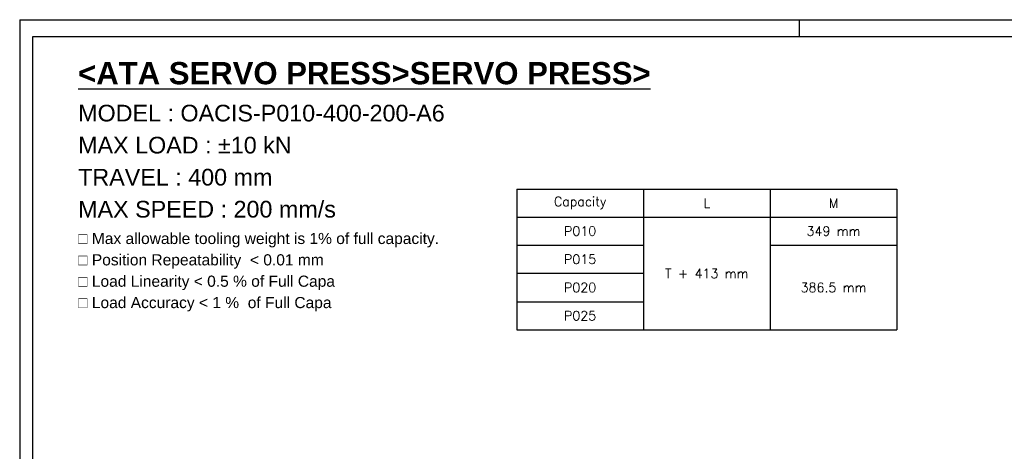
# Model space of a CAD drawing. Extents: x 22827 to 24511, y 10273 to 11461.
# Tile 3 of 18: x 22827 to 23889, y 10995 to 11461. Entities that reach past the tile are written whole.
import ezdxf

# ---------------------------------------------------------------- set-up
doc = ezdxf.new("R2010")
doc.units = 0
doc.header["$LTSCALE"] = 25.4
doc.layers.get('0').update_dxf_attribs({"linetype": 'CONTINUOUS'})
doc.layers.add('ATA-TEXT', color=7, linetype='CONTINUOUS')
doc.styles.get("Standard").update_dxf_attribs({"font": 'simplex.shx'})
doc.styles.add('주 문자 (ISO)', font='arial.ttf')

# ---------------------------------------------------------------- blocks, each defined once
blk = doc.blocks.new('*T9047')
at = {"color": 0, "lineweight": -2}
for p, q in [((0, 0), (410.2, 0)), ((0, 0), (0, -151.9)), ((136.7, 0), (136.7, -151.9)), ((273.4, 0), (273.4, -151.9)), ((410.2, 0), (410.2, -151.9)), ((0, -30.3), (410.2, -30.3)), ((0, -60.5), (136.7, -60.5)), ((273.4, -60.5), (410.2, -60.5)), ((0, -90.8), (136.7, -90.8)), ((0, -121.6), (136.7, -121.6)), ((0, -151.9), (410.2, -151.9))]:
    blk.add_line(p, q, dxfattribs=at)
at = {"color": 0, "char_height": 10, "width": 134.318, "attachment_point": 5}
for s, insert in [('Capacity', (68.4, -15.1)), ('L', (205.1, -15.1)), ('M', (341.8, -15.1)), ('P010', (68.4, -45.4)), ('349 mm', (341.8, -45.4)), ('P015', (68.4, -75.7)), ('T + 413 mm', (205.1, -91.1)), ('P020', (68.4, -106.2)), ('386.5 mm', (341.8, -106.2)), ('P025', (68.4, -136.7))]:
    blk.add_mtext(s, dxfattribs=dict(at, insert=insert))
blk = doc.blocks.new('ata-Border-A1-002')
at = {"color": 253, "ltscale": 0.5}
for p, q in [((0, 594), (841, 594)), ((0, 594), (0, 0)), ((420.5, 594), (420.5, 585))]:
    blk.add_line(p, q, dxfattribs=at)
blk.add_line((7, 585), (834, 585))
at = {"ltscale": 0.5}
blk.add_line((7, 9), (7, 585), dxfattribs=at)

msp = doc.modelspace()

# ---------------------------------------------------------------- block references
at = {"xscale": 2, "yscale": 2, "zscale": 2}
msp.add_blockref('ata-Border-A1-002', (22826.5637393, 10273.1211661), dxfattribs=at)
msp.add_blockref('ata-Border-A1-002', (22826.5637393, 10273.1211661), dxfattribs=at)
msp.add_blockref('*T9047', (23362.7812822, 11278.3986504))

# ---------------------------------------------------------------- texts
at = {"layer": 'ATA-TEXT', "color": 7, "insert": (22889.6150898, 11415.4291011), "char_height": 7, "attachment_point": 1, "line_spacing_factor": 1.151952, "style": '주 문자 (ISO)'}
msp.add_mtext('{\\fArial|b1|i0|c129|p34;\\H3.42860x;\\L<ATA SERVO PRESS>SERVO PRESS>}\\P{\\fArial|b0|i0|c129|p34;\\H2.57145x;MODEL : OACIS-}{\\fArial|b0|i0|c0|p34;\\H2.57145x;P010}{\\fArial|b0|i0|c129|p34;\\H2.57145x;-400-200-A}{\\fArial|b0|i0|c0|p34;\\H2.57145x;6}\\P{\\fArial|b0|i0|c129|p34;\\H2.57145x;MAX LOAD : ±}{\\fArial|b0|i0|c0|p34;\\H2.57145x;10}{\\fArial|b0|i0|c129|p34;\\H2.57145x; kN}\\P{\\fArial|b0|i0|c129|p34;\\H2.57145x;TRAVEL : 400 mm}\\P{\\fArial|b0|i0|c129|p34;\\H2.57145x;MAX SPEED : 200 mm/s}\\P{\\fArial|b0|i0|c129|p34;\\H1.71439x;□ Max allowable tooling weight is 1% of full capacity.}\\P{\\fArial|b0|i0|c129|p34;\\H1.71439x;□ Position Repeatability  }{\\fArial|b0|i0|c129|p34;\\H1.71439x;<}{\\fArial|b0|i0|c129|p34;\\H1.71439x; 0.01 mm}\\P{\\fArial|b0|i0|c129|p34;\\H1.71439x;□ Load Linearity }{\\fArial|b0|i0|c129|p34;\\H1.71439x;<}{\\fArial|b0|i0|c129|p34;\\H1.71439x; 0.5 % of Full Capa}\\P{\\fArial|b0|i0|c129|p34;\\H1.71439x;□ Load Accuracy }{\\fArial|b0|i0|c129|p34;\\H1.71439x;<}{\\fArial|b0|i0|c129|p34;\\H1.71439x; 1 %  of Full Capa}', dxfattribs=at)

doc.saveas('drawing.dxf')
